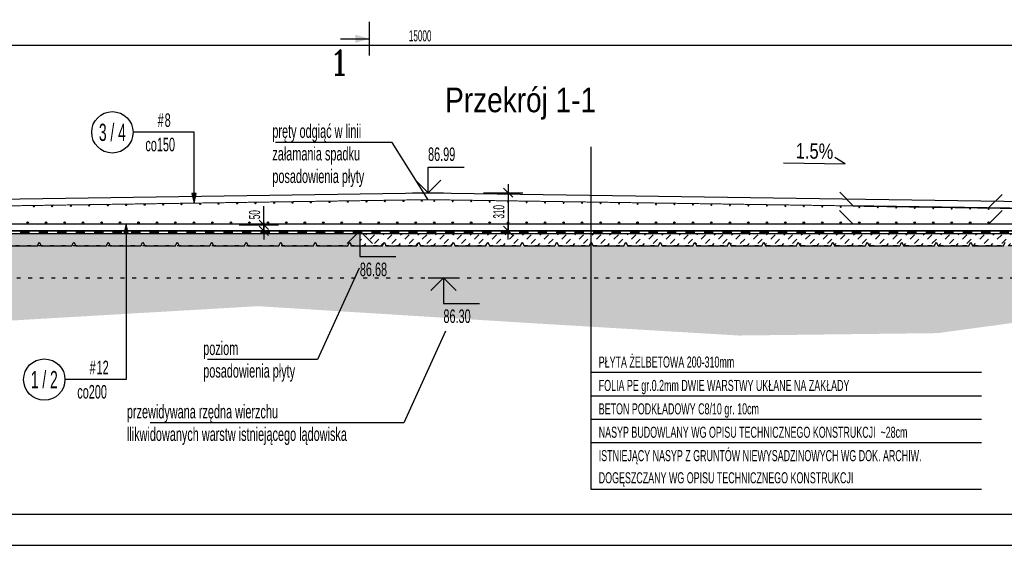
# Model space of a CAD drawing. Header units: millimetres. Extents: x 111214 to 141862, y 72904 to 96791.
# Tile 3 of 11: x 118849 to 126841, y 75686 to 80060. Entities that reach past the tile are written whole.
import ezdxf
from ezdxf import colors
from ezdxf.entities.mleader import LeaderData, LeaderLine
from ezdxf.enums import TextEntityAlignment as Align
from ezdxf.math import Vec2, Vec3

# ---------------------------------------------------------------- set-up
doc = ezdxf.new("R2010")
doc.units = ezdxf.units.MM
doc.header["$LTSCALE"] = 500
doc.header["$MEASUREMENT"] = 0
doc.linetypes.add('DEMO2', pattern=[0.1875, 0.0625, -0.125])
doc.linetypes.add('IZD', pattern=[0.3, 0.15, -0.15])
for name, color, linetype in [('BA_iwc', 1, 'Continuous'), ('BA_iwp', 3, 'IZD'), ('BA_kot', 7, 'Continuous'), ('BA_odn', 1, 'Continuous'), ('BA_prs', 2, 'Continuous'), ('BA_ram', 2, 'Continuous'), ('BA_szr', 1, 'Continuous'), ('BA_txc', 1, 'Continuous'), ('BA_txg', 3, 'Continuous'), ('BA_txs', 2, 'Continuous'), ('BA_wym', 1, 'Continuous'), ('BZ_odn', 1, 'Continuous'), ('BZ_opi2', 4, 'Continuous'), ('BZ_opi4', 53, 'Continuous'), ('BZ_P_prz', 4, 'Continuous'), ('BZ_P_wid', 3, 'Continuous'), ('BZ_sym', 7, 'Continuous'), ('K_obrys stropu', 152, 'Continuous')]:
    doc.layers.add(name, color=color, linetype=linetype)
doc.styles.add('BIKTBG', font='txt', dxfattribs={"width": 0.85})
doc.styles.add('BIKTC', font='bikromsw.shx', dxfattribs={"width": 0.6})
doc.styles.add('BIKTG', font='bikromsw.shx', dxfattribs={"width": 0.6})
doc.styles.add('BIKTS', font='bikromsw.shx', dxfattribs={"width": 0.6})
doc.styles.add('BIKWYM', font='bikromsw.shx', dxfattribs={"width": 0.55})
doc.styles.add('ROMANC', font='ROMANC.SHX')
doc.dimstyles.new('BA_KR_50_mm', dxfattribs={"dimscale": 5, "dimtxt": 18, "dimasz": 1.2, "dimexe": 24, "dimexo": 0, "dimgap": 6, "dimtad": 1, "dimdec": 1, "dimrnd": 0.5, "dimzin": 9, "dimdsep": 46, "dimtxsty": 'BIKWYM', "dimblk": 'WYM-KR', "dimcen": 0, "dimdle": 20, "dimclrd": 256, "dimclre": 256, "dimclrt": 7, "dimadec": 0, "dimazin": 0, "dimtfac": 0.033333, "dimtdec": 1, "dimtmove": 0, "dimatfit": 3, "dimldrblk": 'WYM-KR', "dimfxl": 1, "dimtvp": 0.8, "dimtolj": 1, "dimarcsym": 0})
doc.dimstyles.new('BA_ST_50_mm', dxfattribs={"dimscale": 5, "dimtxt": 18, "dimasz": 1.2, "dimexe": 24, "dimexo": 0, "dimgap": 0, "dimtad": 0, "dimdec": 1, "dimrnd": 0.5, "dimdsep": 46, "dimtxsty": 'BIKWYM', "dimblk": 'WYM-ST', "dimcen": 0, "dimdle": 20, "dimclrd": 256, "dimclre": 256, "dimclrt": 7, "dimadec": 0, "dimazin": 0, "dimtfac": 0.033333, "dimtdec": 1, "dimtix": 1, "dimtmove": 2, "dimatfit": 3, "dimldrblk": 'WYM-ST', "dimfxl": 1, "dimtvp": 0.8, "dimtolj": 1, "dimtzin": 0, "dimarcsym": 0})
pattern_1 = [(45, (0, 0), (-35.355339, 35.355339), [50, -50])]

# ---------------------------------------------------------------- blocks, each defined once
blk = doc.blocks.new('*U6609')
at = {"layer": 'BA_ram', "color": 1}
blk.add_lwpolyline([(0, 0), (0, 420), (594, 420), (594, 0)], close=True, dxfattribs=at)
at = {"layer": 'BA_ram'}
blk.add_lwpolyline([(20, 5), (20, 415), (589, 415), (589, 5)], close=True, dxfattribs=at)
for tag, height, p in [('TYTUL', 10, (21.33, -10.84)), ('SKALA', 5, (47.88, -22.75)), ('JEDNOSTKA', 5, (56.5, -30.22))]:
    blk.add_attdef(tag, text='', height=height).set_placement(p, align=Align.MIDDLE_LEFT)
blk = doc.blocks.new('WYM-KR')
at = {"linetype": 'ByBlock'}
blk.add_line((11.52, 0), (-11.52, 0), dxfattribs=at)
at = {"color": 7, "linetype": 'ByBlock'}
blk.add_line((6.24, 6.24), (-6.24, -6.24), dxfattribs=at)
blk = doc.blocks.new('*D6631')
at = {"layer": 'BA_wym', "lineweight": -2}
for p, q in [((122613.2, 78655.1), (122933.2, 78655.1)), ((122813.2, 78649.1), (122813.2, 78350.7)), ((122613.2, 78344.7), (122933.2, 78344.7))]:
    blk.add_line(p, q, dxfattribs=at)
at = {"layer": 'Defpoints', "color": 0}
for p in [(122613.2, 78655.1), (122613.2, 78344.7), (122813.2, 78344.7)]:
    blk.add_point(p, dxfattribs=at)
at = {"layer": 'BA_wym', "linetype": 'ByBlock', "lineweight": -2, "xscale": 6, "yscale": 6, "zscale": 6}
for p, rotation in [((122813.2, 78655.1), 90), ((122813.2, 78344.7), 270)]:
    blk.add_blockref('WYM-KR', p, dxfattribs=dict(at, rotation=rotation))
at = {"layer": 'BA_wym', "color": 7, "insert": (122738.2, 78499.9), "char_height": 90, "attachment_point": 5, "rotation": 90, "style": 'BIKWYM'}
blk.add_mtext('\\A1;310', dxfattribs=at)
blk = doc.blocks.new('*U6637')
for p, q in [((0, 4.17), (5.85, 4.17)), ((0, 0), (0, 4.17))]:
    blk.add_line(p, q)
at = {"color": 1}
blk.add_line((-2.5, 0), (2.5, 0), dxfattribs=at)
blk.add_lwpolyline([(-2.06, 2.06), (0, 0), (2.06, 2.06)])
at = {"style": 'BIKTS', "width": 0.8}
blk.add_attdef('POZIOM', text='', height=2.5, dxfattribs=at).set_placement((0, 6.25), align=Align.MIDDLE_LEFT)
blk = doc.blocks.new('*U6673')
at = {"color": 1}
blk.add_line((-2.5, 0), (2.5, 0), dxfattribs=at)
for p, q in [((0, 0), (0, -4.17)), ((0, -4.17), (5.85, -4.17))]:
    blk.add_line(p, q)
blk.add_lwpolyline([(-2.06, -2.06), (0, 0), (2.06, -2.06)])
at = {"style": 'BIKTS', "width": 0.8}
blk.add_attdef('POZIOM', text='', height=2.5, dxfattribs=at).set_placement((0, -6.25), align=Align.MIDDLE_LEFT)
blk = doc.blocks.new('_None')
blk = doc.blocks.new('BIK_ZB_1kpr_L')
blk.add_line((0, 0), (-1, 1))
blk = doc.blocks.new('BIK_ZB_1kpr_R')
blk.add_line((0, 0), (1, 1))
blk = doc.blocks.new('PRET3')
blk.add_hatch(color=0).paths.add_polyline_path([(0.5, 0, 1), (-0.5, 0, 1)])
at = {"color": 0}
blk.add_circle((0, 0), 0.5, dxfattribs=at)
blk = doc.blocks.new('WYM-ST')
blk.add_hatch(color=256).paths.add_polyline_path([(-13, 2.9), (0, 0), (-13, -2.9)])
blk.add_lwpolyline([(0, 0), (-13, 2.9), (-13, -2.9), (0, 0)])
blk = doc.blocks.new('bik_BlkOpPretU', base_point=(130337.5, 78103.8))
blk = doc.blocks.new('ST2')
blk.add_line((13.77, 0), (0, 0))
blk.add_solid([(6.84, -1.95), (6.84, 1.95), (0, 0)])
blk = doc.blocks.new('eprzv')
blk.add_line((47.9, 0), (-47.9, 0))
at = {"xscale": 6, "yscale": 6, "zscale": 6, "rotation": 270}
blk.add_blockref('ST2', (0, 0), dxfattribs=at)
at = {"style": 'ROMANC'}
blk.add_attdef('PRZ', text='', height=70, rotation=270, dxfattribs=at).set_placement((32.1, -86), align=Align.CENTER)
blk = doc.blocks.new('*D6722')
at = {"layer": 'BA_wym', "lineweight": -2}
for p, q in [((114599.6, 80053.3), (114599.6, 79733.3)), ((129599.6, 80053.3), (129599.6, 79733.3)), ((114605.6, 79853.3), (129593.6, 79853.3))]:
    blk.add_line(p, q, dxfattribs=at)
at = {"layer": 'Defpoints', "color": 0}
for p in [(114599.6, 80053.3), (129599.6, 80053.3), (129599.6, 79853.3)]:
    blk.add_point(p, dxfattribs=at)
at = {"layer": 'BA_wym', "linetype": 'ByBlock', "lineweight": -2, "xscale": 6, "yscale": 6, "zscale": 6, "rotation": 180}
blk.add_blockref('WYM-KR', (114599.6, 79853.3), dxfattribs=at)
at = {"layer": 'BA_wym', "linetype": 'ByBlock', "lineweight": -2, "xscale": 6, "yscale": 6, "zscale": 6}
blk.add_blockref('WYM-KR', (129599.6, 79853.3), dxfattribs=at)
at = {"layer": 'BA_wym', "color": 7, "insert": (122099.6, 79928.3), "char_height": 90, "attachment_point": 5, "style": 'BIKWYM'}
blk.add_mtext('\\A1;15000', dxfattribs=at)
blk = doc.blocks.new('*D6731')
at = {"layer": 'BA_wym', "lineweight": -2}
for p, q in [((120831.2, 78400.6), (120831.2, 78546.7)), ((120631.2, 78394.6), (120951.2, 78394.6)), ((120631.2, 78344.6), (120951.2, 78344.6)), ((120831.2, 78344.6), (120831.2, 78394.6)), ((120831.2, 78338.6), (120831.2, 78332.6))]:
    blk.add_line(p, q, dxfattribs=at)
at = {"layer": 'Defpoints', "color": 0}
for p in [(120631.2, 78394.6), (120631.2, 78344.6), (120831.2, 78394.6)]:
    blk.add_point(p, dxfattribs=at)
at = {"layer": 'BA_wym', "linetype": 'ByBlock', "lineweight": -2, "xscale": 6, "yscale": 6, "zscale": 6}
for p, rotation in [((120831.2, 78394.6), 270), ((120831.2, 78344.6), 90)]:
    blk.add_blockref('WYM-KR', p, dxfattribs=dict(at, rotation=rotation))
at = {"layer": 'BA_wym', "color": 7, "insert": (120756.2, 78476.7), "char_height": 90, "attachment_point": 5, "rotation": 90, "style": 'BIKWYM'}
blk.add_mtext('\\A1;50', dxfattribs=at)

msp = doc.modelspace()

# ---------------------------------------------------------------- hatches: boundary and pattern name
at = {"layer": 'BA_szr', "transparency": 33554687}
h = msp.add_hatch(dxfattribs=at)
h.set_pattern_fill('bik_beton', color=256, scale=500, angle=45, pattern_type=2)
h.set_pattern_definition([(45, (0, 0), (-35.355339, 35.355339), [50, -50])])
h.paths.add_polyline_path([(114643.82, 78324.58), (114543.82, 78324.58), (114543.82, 78224.58), (114793.82, 78224.58), (114808.82, 78254.58), (114823.82, 78224.58), (115073.82, 78224.58), (115088.82, 78254.58), (115103.82, 78224.58), (115353.82, 78224.58), (115368.82, 78254.58), (115383.82, 78224.58), (115633.82, 78224.58), (115648.82, 78254.58), (115663.82, 78224.58), (115913.82, 78224.58), (115928.82, 78254.58), (115943.82, 78224.58), (116193.82, 78224.58), (116208.82, 78254.58), (116223.82, 78224.58), (116473.82, 78224.58), (116488.82, 78254.58), (116503.82, 78224.58), (116753.82, 78224.58), (116768.82, 78254.58), (116783.82, 78224.58), (117033.82, 78224.58), (117048.82, 78254.58), (117063.82, 78224.58), (117313.82, 78224.58), (117328.82, 78254.58), (117343.82, 78224.58), (117593.82, 78224.58), (117608.82, 78254.58), (117623.82, 78224.58), (117873.82, 78224.58), (117888.82, 78254.58), (117903.82, 78224.58), (118153.82, 78224.58), (118168.82, 78254.58), (118183.82, 78224.58), (118433.82, 78224.58), (118448.82, 78254.58), (118463.82, 78224.58), (118713.82, 78224.58), (118728.82, 78254.58), (118743.82, 78224.58), (118993.82, 78224.58), (119008.82, 78254.58), (119023.82, 78224.58), (119273.82, 78224.58), (119288.82, 78254.58), (119303.82, 78224.58), (119553.82, 78224.58), (119568.82, 78254.58), (119583.82, 78224.58), (119833.82, 78224.58), (119848.82, 78254.58), (119863.82, 78224.58), (120113.82, 78224.58), (120128.82, 78254.58), (120143.82, 78224.58), (120393.82, 78224.58), (120408.82, 78254.58), (120423.82, 78224.58), (120673.82, 78224.58), (120688.82, 78254.58), (120703.82, 78224.58), (120953.82, 78224.58), (120968.82, 78254.58), (120983.82, 78224.58), (121233.82, 78224.58), (121248.82, 78254.58), (121263.82, 78224.58), (121513.82, 78224.58), (121528.82, 78254.58), (121543.82, 78224.58), (121793.82, 78224.58), (121808.82, 78254.58), (121823.82, 78224.58), (122073.82, 78224.58), (122088.82, 78254.58), (122103.82, 78224.58), (122353.82, 78224.58), (122368.82, 78254.58), (122383.82, 78224.58), (122633.82, 78224.58), (122648.82, 78254.58), (122663.82, 78224.58), (122913.82, 78224.58), (122928.82, 78254.58), (122943.82, 78224.58), (123193.82, 78224.58), (123208.82, 78254.58), (123223.82, 78224.58), (123473.82, 78224.58), (123488.82, 78254.58), (123503.82, 78224.58), (123753.82, 78224.58), (123768.82, 78254.58), (123783.82, 78224.58), (124033.82, 78224.58), (124048.82, 78254.58), (124063.82, 78224.58), (124313.82, 78224.58), (124328.82, 78254.58), (124343.82, 78224.58), (124593.82, 78224.58), (124608.82, 78254.58), (124623.82, 78224.58), (124873.82, 78224.58), (124888.82, 78254.58), (124903.82, 78224.58), (125153.82, 78224.58), (125168.82, 78254.58), (125183.82, 78224.58), (125433.82, 78224.58), (125448.82, 78254.58), (125463.82, 78224.58), (125713.82, 78224.58), (125728.82, 78254.58), (125743.82, 78224.58), (125993.82, 78224.58), (126008.82, 78254.58), (126023.82, 78224.58), (126273.82, 78224.58), (126288.82, 78254.58), (126303.82, 78224.58), (126553.82, 78224.58), (126568.82, 78254.58), (126583.82, 78224.58), (126833.82, 78224.58), (126848.82, 78254.58), (126863.82, 78224.58), (127113.82, 78224.58), (127128.82, 78254.58), (127143.82, 78224.58), (127393.82, 78224.58), (127408.82, 78254.58), (127423.82, 78224.58), (127673.82, 78224.58), (127688.82, 78254.58), (127703.82, 78224.58), (127953.82, 78224.58), (127968.82, 78254.58), (127983.82, 78224.58), (128233.82, 78224.58), (128248.82, 78254.58), (128263.82, 78224.58), (128513.82, 78224.58), (128528.82, 78254.58), (128543.82, 78224.58), (128793.82, 78224.58), (128808.82, 78254.58), (128823.82, 78224.58), (129073.82, 78224.58), (129088.82, 78254.58), (129103.82, 78224.58), (129353.82, 78224.58), (129368.82, 78254.58), (129383.82, 78224.58), (129633.82, 78224.58), (129648.82, 78254.58), (129663.82, 78224.58), (129783.82, 78224.58), (129783.82, 78324.58), (129683.82, 78324.63)])
h.paths.add_polyline_path([(129683.82, 78324.63), (123485.87, 78324.61), (123485.87, 78248.68), (123488.82, 78254.58), (123503.82, 78224.58), (123753.82, 78224.58), (123768.82, 78254.58), (123783.82, 78224.58), (124033.82, 78224.58), (124048.82, 78254.58), (124063.82, 78224.58), (124313.82, 78224.58), (124328.82, 78254.58), (124343.82, 78224.58), (124593.82, 78224.58), (124608.82, 78254.58), (124623.82, 78224.58), (124873.82, 78224.58), (124888.82, 78254.58), (124903.82, 78224.58), (125153.82, 78224.58), (125168.82, 78254.58), (125183.82, 78224.58), (125433.82, 78224.58), (125448.82, 78254.58), (125463.82, 78224.58), (125713.82, 78224.58), (125728.82, 78254.58), (125743.82, 78224.58), (125993.82, 78224.58), (126008.82, 78254.58), (126023.82, 78224.58), (126273.82, 78224.58), (126288.82, 78254.58), (126303.82, 78224.58), (126553.82, 78224.58), (126568.82, 78254.58), (126583.82, 78224.58), (126833.82, 78224.58), (126848.82, 78254.58), (126863.82, 78224.58), (127113.82, 78224.58), (127128.82, 78254.58), (127143.82, 78224.58), (127393.82, 78224.58), (127408.82, 78254.58), (127423.82, 78224.58), (127673.82, 78224.58), (127688.82, 78254.58), (127703.82, 78224.58), (127953.82, 78224.58), (127968.82, 78254.58), (127983.82, 78224.58), (128233.82, 78224.58), (128248.82, 78254.58), (128263.82, 78224.58), (128513.82, 78224.58), (128528.82, 78254.58), (128543.82, 78224.58), (128793.82, 78224.58), (128808.82, 78254.58), (128823.82, 78224.58), (129073.82, 78224.58), (129088.82, 78254.58), (129103.82, 78224.58), (129353.82, 78224.58), (129368.82, 78254.58), (129383.82, 78224.58), (129633.82, 78224.58), (129648.82, 78254.58), (129663.82, 78224.58), (129783.82, 78224.58), (129783.82, 78324.58), (129683.82, 78324.58)], is_closed=False)
h.paths.add_polyline_path([(123485.87, 78248.68), (123485.87, 78324.61), (121630.39, 78324.61), (121610.33, 78324.61), (121610.33, 78224.58), (121793.82, 78224.58), (121808.82, 78254.58), (121823.82, 78224.58), (122073.82, 78224.58), (122088.82, 78254.58), (122103.82, 78224.58), (122353.82, 78224.58), (122368.82, 78254.58), (122383.82, 78224.58), (122633.82, 78224.58), (122648.82, 78254.58), (122663.82, 78224.58), (122913.82, 78224.58), (122928.82, 78254.58), (122943.82, 78224.58), (123193.82, 78224.58), (123208.82, 78254.58), (123223.82, 78224.58), (123473.82, 78224.58)], flags=16)
h = msp.add_hatch(dxfattribs=at)
h.set_pattern_fill('bik_beton', color=256, scale=500, angle=45, pattern_type=2)
h.set_pattern_definition(pattern_1)
h.paths.add_polyline_path([(121610.33, 78224.58), (121793.82, 78224.58), (121808.82, 78254.58), (121823.82, 78224.58), (122073.82, 78224.58), (122088.82, 78254.58), (122103.82, 78224.58), (122353.82, 78224.58), (122368.82, 78254.58), (122383.82, 78224.58), (122633.82, 78224.58), (122648.82, 78254.58), (122663.82, 78224.58), (122913.82, 78224.58), (122928.82, 78254.58), (122943.82, 78224.58), (123193.82, 78224.58), (123208.82, 78254.58), (123223.82, 78224.58), (123473.82, 78224.58), (123485.87, 78248.68), (123485.87, 78324.61), (121630.39, 78324.61), (121610.33, 78324.61)])
h = msp.add_hatch(dxfattribs=at)
h.set_pattern_fill('bik_beton', color=256, scale=500, angle=45, pattern_type=2)
h.set_pattern_definition(pattern_1)
h.paths.add_polyline_path([(123753.82, 78224.58), (123768.82, 78254.58), (123783.82, 78224.58), (124033.82, 78224.58), (124048.82, 78254.58), (124063.82, 78224.58), (124313.82, 78224.58), (124328.82, 78254.58), (124343.82, 78224.58), (124593.82, 78224.58), (124608.82, 78254.58), (124623.82, 78224.58), (124873.82, 78224.58), (124888.82, 78254.58), (124903.82, 78224.58), (125153.82, 78224.58), (125168.82, 78254.58), (125183.82, 78224.58), (125433.82, 78224.58), (125448.82, 78254.58), (125463.82, 78224.58), (125713.82, 78224.58), (125728.82, 78254.58), (125743.82, 78224.58), (125993.82, 78224.58), (126008.82, 78254.58), (126023.82, 78224.58), (126273.82, 78224.58), (126288.82, 78254.58), (126303.82, 78224.58), (126553.82, 78224.58), (126568.82, 78254.58), (126583.82, 78224.58), (126833.82, 78224.58), (126848.82, 78254.58), (126863.82, 78224.58), (127113.82, 78224.58), (127128.82, 78254.58), (127143.82, 78224.58), (127393.82, 78224.58), (127408.82, 78254.58), (127423.82, 78224.58), (127673.82, 78224.58), (127688.82, 78254.58), (127703.82, 78224.58), (127953.82, 78224.58), (127968.82, 78254.58), (127983.82, 78224.58), (128233.82, 78224.58), (128248.82, 78254.58), (128263.82, 78224.58), (128513.82, 78224.58), (128528.82, 78254.58), (128543.82, 78224.58), (128793.82, 78224.58), (128808.82, 78254.58), (128823.82, 78224.58), (129073.82, 78224.58), (129088.82, 78254.58), (129103.82, 78224.58), (129353.82, 78224.58), (129368.82, 78254.58), (129383.82, 78224.58), (129633.82, 78224.58), (129648.82, 78254.58), (129663.82, 78224.58), (129783.82, 78224.58), (129783.82, 78324.58), (129683.82, 78324.63), (123485.87, 78324.61), (123485.87, 78248.68), (123488.82, 78254.58), (123503.82, 78224.58), (123753.82, 78224.58)], is_closed=False)
h = msp.add_hatch(dxfattribs=at)
h.set_pattern_fill('bik_grunt_pospolka', color=256, scale=10, pattern_type=2)
h.set_pattern_definition([(50, (0, 0), (215.1785, -18.82537), [22.5, -247.5]), (355, (0, 0), (-41.62544, 225.6576), [18, -198]), (100.451, (17.93, -1.57), (173.55417, 206.83103), [19.1221, -210.343]), (46.1842, (0, 60), (320.1723, -49.65535), [33.75, -371.25]), (96.6356, (26.68, 55.86), (280.3993, 292.235), [28.6831, -315.514]), (351.184, (0, 60), (280.3992, 292.2351), [27, -297]), (21, (30, 45), (179.07263, -120.78564), [22.5, -247.5]), (326, (30, 45), (72.99454, 217.545), [18, -198]), (71.4514, (44.92, 34.93), (252.0669, 96.75952), [19.1221, -210.343]), (37.5, (0, 0), (3.647957, 99.868156), [0, -195.6, 0, -201, 0, -198.75]), (7.5, (0, 0), (78.92086, 118.32351), [0, -114.6, 0, -191.1, 0, -75.75]), (-32.5, (-66.9, 0), (160.14673, -6.76646), [0, -75, 0, -234, 0, -310.5]), (-42.5, (-96.9, 0), (174.95585, 30.0315), [0, -97.5, 0, -155.4, 0, -220.5])])
h.paths.add_polyline_path([(114043.82, 77964.66), (130283.82, 77964.66), (130283.82, 78224.58), (114043.82, 78224.58)])
h = msp.add_hatch(dxfattribs=at)
h.set_pattern_fill('bik_grunt_piasek', color=256, scale=10, pattern_type=2)
h.set_pattern_definition([(37.5, (0, -259.92), (-1.87578, 57.802867), [0, -45.6, 0, -51, 0, -48.8]), (7.5, (0, -259.92), (53.10452, 84.655773), [0, -24.6, 0, -41.1, 0, -15.8]), (327.5, (-37, -259.92), (93.422569, 0.170846), [0, -15, 0, -54, 0, -70.5]), (317.5, (-37, -259.92), (90.182324, 26.33162), [0, -7.5, 0, -35.4, 0, -40.5])])
h.paths.add_polyline_path([(129783.82, 77964.66), (129663.82, 77964.66), (129648.82, 77994.66), (129633.82, 77964.66), (129383.82, 77964.66), (129368.82, 77994.66), (129353.82, 77964.66), (129103.82, 77964.66), (129088.82, 77994.66), (129073.82, 77964.66), (128823.82, 77964.66), (128808.82, 77994.66), (128793.82, 77964.66), (128543.82, 77964.66), (128528.82, 77994.66), (128513.82, 77964.66), (128263.82, 77964.66), (128248.82, 77994.66), (128233.82, 77964.66), (127983.82, 77964.66), (127968.82, 77994.66), (127953.82, 77964.66), (127703.82, 77964.66), (127688.82, 77994.66), (127673.82, 77964.66), (127423.82, 77964.66), (127408.82, 77994.66), (127393.82, 77964.66), (127143.82, 77964.66), (127128.82, 77994.66), (127113.82, 77964.66), (126863.82, 77964.66), (126848.82, 77994.66), (126833.82, 77964.66), (126583.82, 77964.66), (126568.82, 77994.66), (126553.82, 77964.66), (126303.82, 77964.66), (126288.82, 77994.66), (126273.82, 77964.66), (126023.82, 77964.66), (126008.82, 77994.66), (125993.82, 77964.66), (125743.82, 77964.66), (125728.82, 77994.66), (125713.82, 77964.66), (125463.82, 77964.66), (125448.82, 77994.66), (125433.82, 77964.66), (125183.82, 77964.66), (125168.82, 77994.66), (125153.82, 77964.66), (124903.82, 77964.66), (124888.82, 77994.66), (124873.82, 77964.66), (124623.82, 77964.66), (124608.82, 77994.66), (124593.82, 77964.66), (124343.82, 77964.66), (124328.82, 77994.66), (124313.82, 77964.66), (124063.82, 77964.66), (124048.82, 77994.66), (124033.82, 77964.66), (123783.82, 77964.66), (123768.82, 77994.66), (123753.82, 77964.66), (123503.82, 77964.66), (123488.82, 77994.66), (123485.87, 77988.76), (123485.87, 77566.78), (124688.38, 77495.08), (126298.49, 77514.68), (126902.28, 77596.36), (128812.83, 77529.27), (129466.21, 77528.83), (130117.55, 77464.66), (130283.82, 77964.66)])
h.paths.add_polyline_path([(123485.87, 77566.78), (123485.87, 77988.76), (123473.82, 77964.66), (123223.82, 77964.66), (123208.82, 77994.66), (123193.82, 77964.66), (122943.82, 77964.66), (122928.82, 77994.66), (122913.82, 77964.66), (122663.82, 77964.66), (122648.82, 77994.66), (122633.82, 77964.66), (122383.82, 77964.66), (122368.82, 77994.66), (122353.82, 77964.66), (122103.82, 77964.66), (122088.82, 77994.66), (122073.82, 77964.66), (121823.82, 77964.66), (121808.82, 77994.66), (121793.82, 77964.66), (121610.33, 77964.66), (121543.82, 77964.66), (121528.82, 77994.66), (121513.82, 77964.66), (121263.82, 77964.66), (121248.82, 77994.66), (121233.82, 77964.66), (120983.82, 77964.66), (120968.82, 77994.66), (120953.82, 77964.66), (120703.82, 77964.66), (120688.82, 77994.66), (120673.82, 77964.66), (120423.82, 77964.66), (120408.82, 77994.66), (120393.82, 77964.66), (120143.82, 77964.66), (120128.82, 77994.66), (120113.82, 77964.66), (119863.82, 77964.66), (119848.82, 77994.66), (119833.82, 77964.66), (119583.82, 77964.66), (119568.82, 77994.66), (119553.82, 77964.66), (119303.82, 77964.66), (119288.82, 77994.66), (119273.82, 77964.66), (119023.82, 77964.66), (119008.82, 77994.66), (118993.82, 77964.66), (118743.82, 77964.66), (118728.82, 77994.66), (118713.82, 77964.66), (118463.82, 77964.66), (118448.82, 77994.66), (118433.82, 77964.66), (118183.82, 77964.66), (118168.82, 77994.66), (118153.82, 77964.66), (117903.82, 77964.66), (117888.82, 77994.66), (117873.82, 77964.66), (117623.82, 77964.66), (117608.82, 77994.66), (117593.82, 77964.66), (117343.82, 77964.66), (117328.82, 77994.66), (117313.82, 77964.66), (117063.82, 77964.66), (117048.82, 77994.66), (117033.82, 77964.66), (116783.82, 77964.66), (116768.82, 77994.66), (116753.82, 77964.66), (116503.82, 77964.66), (116488.82, 77994.66), (116473.82, 77964.66), (116223.82, 77964.66), (116208.82, 77994.66), (116193.82, 77964.66), (115943.82, 77964.66), (115928.82, 77994.66), (115913.82, 77964.66), (115663.82, 77964.66), (115648.82, 77994.66), (115633.82, 77964.66), (115383.82, 77964.66), (115368.82, 77994.66), (115353.82, 77964.66), (115103.82, 77964.66), (115088.82, 77994.66), (115073.82, 77964.66), (114823.82, 77964.66), (114808.82, 77994.66), (114793.82, 77964.66), (114543.82, 77964.66), (114043.82, 77964.66), (114154.66, 77664.66), (115269.83, 77680.95), (116722.42, 77628.44), (118529.67, 77602.09), (120782.7, 77733.45), (121560.36, 77685.15), (122999.52, 77595.77)])

# ---------------------------------------------------------------- linework, layer by layer
at = {"layer": 'BA_iwc'}
for p, q in [((114643.82, 78324.58), (129683.82, 78324.63)), ((114663.82, 78344.58), (129663.82, 78344.63))]:
    msp.add_line(p, q, dxfattribs=at)
at = {"layer": 'BA_iwp'}
msp.add_line((114653.82, 78334.58), (129673.82, 78334.63), dxfattribs=at)
at = {"layer": 'BA_odn'}
for points in [[(123485.87, 79027.89), (123485.87, 77196.41), (126656.92, 77196.41)], [(125050, 78897.19), (125549.94, 78889.7), (125464.1, 78940.99)], [(123485.87, 77196.41), (123485.87, 77006.41), (126656.92, 77006.41)], [(123485.87, 77006.41), (123485.87, 76816.41), (126656.92, 76816.41)], [(123485.87, 76816.41), (123485.87, 76626.41), (126656.92, 76626.41)], [(123485.87, 76626.41), (123485.87, 76246.41), (126656.92, 76246.41)]]:
    msp.add_lwpolyline(points, dxfattribs=at)
at = {"layer": 'BA_prs'}
msp.add_lwpolyline([(118743.82, 78224.58), (118993.82, 78224.58), (119008.82, 78254.58), (119023.82, 78224.58), (119273.82, 78224.58), (119288.82, 78254.58), (119303.82, 78224.58), (119553.82, 78224.58), (119568.82, 78254.58), (119583.82, 78224.58), (119833.82, 78224.58), (119848.82, 78254.58), (119863.82, 78224.58), (120113.82, 78224.58), (120128.82, 78254.58), (120143.82, 78224.58), (120393.82, 78224.58), (120408.82, 78254.58), (120423.82, 78224.58), (120673.82, 78224.58), (120688.82, 78254.58), (120703.82, 78224.58), (120953.82, 78224.58), (120968.82, 78254.58), (120983.82, 78224.58), (121233.82, 78224.58), (121248.82, 78254.58), (121263.82, 78224.58), (121513.82, 78224.58), (121528.82, 78254.58), (121543.82, 78224.58), (121793.82, 78224.58), (121808.82, 78254.58), (121823.82, 78224.58), (122073.82, 78224.58), (122088.82, 78254.58), (122103.82, 78224.58), (122353.82, 78224.58), (122368.82, 78254.58), (122383.82, 78224.58), (122633.82, 78224.58), (122648.82, 78254.58), (122663.82, 78224.58), (122913.82, 78224.58), (122928.82, 78254.58), (122943.82, 78224.58), (123193.82, 78224.58), (123208.82, 78254.58), (123223.82, 78224.58), (123473.82, 78224.58), (123488.82, 78254.58), (123503.82, 78224.58), (123753.82, 78224.58), (123768.82, 78254.58), (123783.82, 78224.58), (124033.82, 78224.58), (124048.82, 78254.58), (124063.82, 78224.58), (124313.82, 78224.58), (124328.82, 78254.58), (124343.82, 78224.58), (124593.82, 78224.58), (124608.82, 78254.58), (124623.82, 78224.58), (124873.82, 78224.58), (124888.82, 78254.58), (124903.82, 78224.58), (125153.82, 78224.58), (125168.82, 78254.58), (125183.82, 78224.58), (125433.82, 78224.58), (125448.82, 78254.58), (125463.82, 78224.58), (125713.82, 78224.58), (125728.82, 78254.58), (125743.82, 78224.58), (125993.82, 78224.58), (126008.82, 78254.58), (126023.82, 78224.58), (126273.82, 78224.58), (126288.82, 78254.58), (126303.82, 78224.58), (126553.82, 78224.58), (126568.82, 78254.58), (126583.82, 78224.58), (126833.82, 78224.58), (126848.82, 78254.58)], dxfattribs=at)
at = {"layer": 'BA_szr', "linetype": 'DEMO2'}
msp.add_lwpolyline([(114043.82, 77964.66), (130283.82, 77964.66), (130283.82, 78224.58), (114043.82, 78224.58)], close=True, dxfattribs=at)
at = {"layer": 'BZ_odn', "color": 252}
for centre in [(119601.65, 79145.3), (119049, 77137.23)]:
    msp.add_circle(centre, 168, dxfattribs=at)
at = {"layer": 'BZ_P_wid'}
for points, const_width in [([(114713.82, 78488.58), (122163.82, 78598.4)], 8), ([(122163.82, 78598.4), (126712.51, 78531.38)], 8), ([(125614.25, 78547.54), (129613.82, 78488.69)], 12), ([(114713.82, 78400.58), (126713.82, 78400.58)], 12), ([(125613.82, 78400.58), (129613.82, 78400.58)], 12)]:
    msp.add_lwpolyline(points, dxfattribs=dict(at, const_width=const_width))
at = {"layer": 'K_obrys stropu'}
for p, q in [((114663.82, 78544.58), (122163.82, 78655.13)), ((122163.82, 78655.13), (129663.81, 78544.63)), ((129663.82, 78344.63), (114663.82, 78344.58))]:
    msp.add_line(p, q, dxfattribs=at)

# ---------------------------------------------------------------- block references
ref = msp.add_blockref('bik_BlkOpPretU', (120265.08, 79145.3))
ref.add_attrib('NUMER', '3 / 4', dxfattribs={"layer": 'BZ_opi2', "height": 140, "style": 'BIKTBG', "width": 0.6}).set_placement((119601.65, 79145.3), align=Align.MIDDLE_CENTER)
ref.add_attrib('PRZEKROJ', '8', (120026.22, 79189.3), dxfattribs={"layer": 'BZ_opi4', "height": 110, "style": 'BIKTS', "width": 0.6})
ref.add_attrib('UWAGA', 'co150', (119869.65, 78991.3), dxfattribs={"layer": 'BZ_opi4', "height": 110, "style": 'BIKTS', "width": 0.6})
ref.add_attrib('PRZEDR_FI', '#', (119969.65, 79189.3), dxfattribs={"layer": 'BZ_opi4', "height": 110, "style": 'BIKTS', "width": 0.6})
ref = msp.add_blockref('bik_BlkOpPretU', (119712.43, 77137.23))
ref.add_attrib('NUMER', '1 / 2', dxfattribs={"layer": 'BZ_opi2', "height": 140, "style": 'BIKTBG', "width": 0.6}).set_placement((119049, 77137.23), align=Align.MIDDLE_CENTER)
ref.add_attrib('PRZEKROJ', '12', (119473.58, 77181.23), dxfattribs={"layer": 'BZ_opi4', "height": 110, "style": 'BIKTS', "width": 0.6})
ref.add_attrib('UWAGA', 'co200', (119317, 76983.23), dxfattribs={"layer": 'BZ_opi4', "height": 110, "style": 'BIKTS', "width": 0.6})
ref.add_attrib('PRZEDR_FI', '#', (119417, 77181.23), dxfattribs={"layer": 'BZ_opi4', "height": 110, "style": 'BIKTS', "width": 0.6})
at = {"layer": 'BA_kot'}
ref = msp.add_blockref('*U6637', (122163.82, 78655.13), dxfattribs=dict(at, xscale=50, yscale=50, zscale=50))
ref.add_attrib('POZIOM', '86.99', dxfattribs={"layer": '0', "height": 110, "style": 'BIKTS', "width": 0.6}).set_placement((122163.82, 78967.63), align=Align.MIDDLE_LEFT)
ref = msp.add_blockref('*U6673', (121610.33, 78344.66), dxfattribs=dict(at, xscale=50, yscale=50, zscale=50))
ref.add_attrib('POZIOM', '86.68', dxfattribs={"layer": '0', "height": 110, "style": 'BIKTS', "width": 0.6}).set_placement((121610.33, 78032.16), align=Align.MIDDLE_LEFT)
ref = msp.add_blockref('*U6673', (122288.82, 77964.66), dxfattribs=dict(at, xscale=50, yscale=50, zscale=50))
ref.add_attrib('POZIOM', '86.30', dxfattribs={"layer": '0', "height": 110, "style": 'BIKTS', "width": 0.6}).set_placement((122288.82, 77652.16), align=Align.MIDDLE_LEFT)
at = {"layer": 'BA_ram', "xscale": 50, "yscale": 50, "zscale": 50}
msp.add_blockref('*U6609', (111213.62, 75790.71), dxfattribs=at)
at = {"layer": 'BA_txg'}
ref = msp.add_blockref('eprzv', (121689.62, 79904.92), dxfattribs=dict(at, xscale=2.85714285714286, yscale=2.85714285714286, zscale=2.85714285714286, rotation=269.9999999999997))
ref.add_attrib('PRZ', '1', dxfattribs={"layer": '0', "height": 200, "style": 'ROMANC'}).set_placement((121443.94, 79613.11), align=Align.CENTER)
at = {"layer": 'BZ_P_prz'}
for p, xscale, yscale, zscale in [((119713.8, 78554.28), 8, 8, 8), ((119863.78, 78556.49), 8, 8, 8), ((120013.77, 78558.7), 8, 8, 8), ((120163.75, 78560.91), 8, 8, 8), ((120313.73, 78563.12), 8, 8, 8), ((120463.72, 78565.34), 8, 8, 8), ((120613.7, 78567.55), 8, 8, 8), ((120763.68, 78569.76), 8, 8, 8), ((120913.67, 78571.97), 8, 8, 8), ((121063.65, 78574.18), 8, 8, 8), ((121213.63, 78576.39), 8, 8, 8), ((121363.62, 78578.6), 8, 8, 8), ((121513.6, 78580.81), 8, 8, 8), ((121663.59, 78583.02), 8, 8, 8), ((121813.57, 78585.23), 8, 8, 8), ((121963.55, 78587.44), 8, 8, 8), ((122113.54, 78589.65), 8, 8, 8), ((122214.09, 78589.65), -8, 8, 8), ((122364.08, 78587.44), -8, 8, 8), ((122514.06, 78585.23), -8, 8, 8), ((122664.05, 78583.02), -8, 8, 8), ((122814.03, 78580.81), -8, 8, 8), ((122964.01, 78578.6), -8, 8, 8), ((123114, 78576.39), -8, 8, 8), ((123263.98, 78574.18), -8, 8, 8), ((123413.96, 78571.97), -8, 8, 8), ((123563.95, 78569.76), -8, 8, 8), ((123713.93, 78567.55), -8, 8, 8), ((123863.92, 78565.34), -8, 8, 8), ((124013.9, 78563.12), -8, 8, 8), ((124163.88, 78560.91), -8, 8, 8), ((124313.87, 78558.7), -8, 8, 8), ((124463.85, 78556.49), -8, 8, 8), ((124613.83, 78554.28), -8, 8, 8), ((118963.88, 78543.23), 8, 8, 8), ((119113.86, 78545.44), 8, 8, 8), ((119263.85, 78547.65), 8, 8, 8), ((119413.83, 78549.86), 8, 8, 8), ((119563.81, 78552.07), 8, 8, 8), ((124763.82, 78552.07), -8, 8, 8), ((124913.8, 78549.86), -8, 8, 8), ((125063.78, 78547.65), -8, 8, 8), ((125213.77, 78545.44), -8, 8, 8), ((125363.75, 78543.23), -8, 8, 8), ((125513.74, 78541.02), -8, 8, 8), ((125663.72, 78538.81), -8, 8, 8), ((125813.7, 78536.6), -8, 8, 8), ((125963.69, 78534.38), -8, 8, 8), ((126113.67, 78532.17), -8, 8, 8), ((126263.65, 78529.96), -8, 8, 8), ((126413.64, 78527.75), -8, 8, 8), ((126563.62, 78525.54), -8, 8, 8), ((126713.61, 78523.33), -8, 8, 8), ((118913.82, 78412.58), 12, 12, 12), ((119063.82, 78412.58), 12, 12, 12), ((119213.82, 78412.58), 12, 12, 12), ((119363.82, 78412.58), 12, 12, 12), ((119513.82, 78412.58), 12, 12, 12), ((119663.82, 78412.58), 12, 12, 12), ((119813.82, 78412.58), 12, 12, 12), ((119963.82, 78412.58), 12, 12, 12), ((120113.82, 78412.58), 12, 12, 12), ((120263.82, 78412.58), 12, 12, 12), ((120413.82, 78412.58), 12, 12, 12), ((120563.82, 78412.58), 12, 12, 12), ((120713.82, 78412.58), 12, 12, 12), ((120863.82, 78412.58), 12, 12, 12), ((121013.82, 78412.58), 12, 12, 12), ((121163.82, 78412.58), 12, 12, 12), ((121313.82, 78412.58), 12, 12, 12), ((121463.82, 78412.58), 12, 12, 12), ((121613.82, 78412.58), 12, 12, 12), ((121763.82, 78412.58), 12, 12, 12), ((121913.82, 78412.58), 12, 12, 12), ((122063.82, 78412.58), 12, 12, 12), ((122213.82, 78412.58), 12, 12, 12), ((122363.82, 78412.58), 12, 12, 12), ((122513.82, 78412.58), 12, 12, 12), ((122663.82, 78412.58), 12, 12, 12), ((122813.82, 78412.58), 12, 12, 12), ((122963.82, 78412.58), 12, 12, 12), ((123113.82, 78412.58), 12, 12, 12), ((123263.82, 78412.58), 12, 12, 12), ((123413.82, 78412.58), 12, 12, 12), ((123563.82, 78412.58), 12, 12, 12), ((123713.82, 78412.58), 12, 12, 12), ((123863.82, 78412.58), 12, 12, 12), ((124013.82, 78412.58), 12, 12, 12), ((124163.82, 78412.58), 12, 12, 12), ((124313.82, 78412.58), 12, 12, 12), ((124463.82, 78412.58), 12, 12, 12), ((124613.82, 78412.58), 12, 12, 12), ((124763.82, 78412.58), 12, 12, 12), ((124913.82, 78412.58), 12, 12, 12), ((125063.82, 78412.58), 12, 12, 12), ((125213.82, 78412.58), 12, 12, 12), ((125363.82, 78412.58), 12, 12, 12), ((125513.82, 78412.58), 12, 12, 12), ((125663.82, 78412.58), 12, 12, 12), ((125813.82, 78412.58), 12, 12, 12), ((125963.82, 78412.58), 12, 12, 12), ((126113.82, 78412.58), 12, 12, 12), ((126263.82, 78412.58), 12, 12, 12), ((126413.82, 78412.58), 12, 12, 12), ((126563.82, 78412.58), 12, 12, 12), ((126713.82, 78412.58), 12, 12, 12)]:
    msp.add_blockref('PRET3', p, dxfattribs=dict(at, xscale=xscale, yscale=yscale, zscale=zscale))
at = {"layer": 'BZ_sym', "color": 1, "xscale": 110, "yscale": 110, "zscale": 110}
for name, p, rotation in [('BIK_ZB_1kpr_L', (125614.25, 78547.54), 359.1569399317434), ('BIK_ZB_1kpr_R', (126712.51, 78531.38), 359.1559032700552)]:
    msp.add_blockref(name, p, dxfattribs=dict(at, rotation=rotation))
for name, p in [('BIK_ZB_1kpr_L', (125613.82, 78400.58)), ('BIK_ZB_1kpr_R', (126713.82, 78400.58))]:
    msp.add_blockref(name, p, dxfattribs=at)

# ---------------------------------------------------------------- texts
at = {"layer": 'BA_txc', "style": 'BIKTC', "width": 0.6}
for s, p in [('PŁYTA ŻELBETOWA 200-310mm', (123549.36, 77234.81)), ('FOLIA PE gr.0.2mm DWIE WARSTWY UKŁANE NA ZAKŁADY', (123549.36, 77044.81)), ('BETON PODKŁADOWY C8/10 gr. 10cm', (123549.36, 76854.81)), ('NASYP BUDOWLANY WG OPISU TECHNICZNEGO KONSTRUKCJI  ~28cm', (123549.36, 76664.81)), ('ISTNIEJĄCY NASYP Z GRUNTÓW NIEWYSADZINOWYCH WG DOK. ARCHIW. ', (123549.36, 76474.81)), ('DOGĘSZCZANY WG OPISU TECHNICZNEGO KONSTRUKCJI', (123549.36, 76294.81))]:
    msp.add_text(s, height=90, dxfattribs=at).set_placement(p)
at = {"layer": 'BA_txg', "style": 'BIKTG', "width": 0.85}
msp.add_text('Przekrój 1-1', height=200, dxfattribs=at).set_placement((122915.03, 79408.45), align=Align.MIDDLE_CENTER)
at = {"layer": 'BA_txs', "style": 'BIKTS', "width": 0.8}
msp.add_text('1.5%', height=125, rotation=359.140628, dxfattribs=at).set_placement((125299.22, 78893.45), align=Align.BOTTOM_CENTER)

# ---------------------------------------------------------------- dimensions: what is measured, and where the dimension line sits
at = {"layer": 'BA_wym'}
dim = msp.add_linear_dim(base=(129599.6, 79853.29), p1=(114599.6, 80053.29), p2=(129599.6, 80053.29), dimstyle='BA_KR_50_mm', override={"dimdec": 0, "dimrnd": 1, "dimatfit": 1}, dxfattribs=at)
dim.commit()
dim.dimension.update_dxf_attribs({"geometry": '*D6722', "text_midpoint": (122099.6, 79928.29)})
for base, p1, p2, picture, middle in [((122813.21, 78344.66), (122613.21, 78655.13), (122613.21, 78344.66), '*D6631', (122738.21, 78499.9)), ((120831.18, 78394.58), (120631.18, 78344.6), (120631.18, 78394.58), '*D6731', (120756.18, 78476.65))]:
    dim = msp.add_linear_dim(base=base, p1=p1, p2=p2, angle=90, dimstyle='BA_KR_50_mm', override={"dimdec": 0, "dimrnd": 1, "dimatfit": 1}, dxfattribs=at)
    dim.commit()
    dim.dimension.update_dxf_attribs({"geometry": picture, "text_midpoint": middle})

# ---------------------------------------------------------------- leaders
at = {"layer": 'BA_odn'}
ml = msp.add_multileader_mtext('Standard', dxfattribs=at)
ml.set_content('\\pxql;pręty odgiąć w linii \\Pzałamania spadku\\Pposadowienia płyty', color=2, style='BIKTS')
ml.set_leader_properties(linetype='ByLayer', lineweight=-3)
ml.set_arrow_properties(name='NONE')
ml.build(insert=Vec2(0, 0))
ml.multileader.update_dxf_attribs({"text_left_attachment_type": 6, "text_right_attachment_type": 6, "dogleg_length": 0, "arrow_head_size": 8.33})
ctx = ml.context
ctx.base_point, ctx.char_height, ctx.arrow_head_size, ctx.landing_gap_size, ctx.plane_origin = Vec3(120900.12, 79063.63), 110, 8.33, 0.09, Vec3(122163.82, 78598.4)
ctx.left_attachment, ctx.right_attachment = 6, 6
notes = []
notes.append((ctx, [(0, (1, 1, 0), (121871.44, 79063.63), (-1, 0), 0, [(0, [(122163.82, 78598.4)], 0, [])])]))
ctx.mtext.insert, ctx.mtext.flow_direction = Vec3(120900.21, 79210.29), 5
ml = msp.add_multileader_mtext('Standard', dxfattribs=at)
ml.set_content('\\pxql;poziom\\Pposadowienia płyty', color=2, style='BIKTS')
ml.set_leader_properties(linetype='ByLayer', lineweight=-3)
ml.set_arrow_properties(name='NONE')
ml.build(insert=Vec2(0, 0))
ml.multileader.update_dxf_attribs({"text_left_attachment_type": 6, "text_right_attachment_type": 6, "dogleg_length": 0, "arrow_head_size": 8.33})
ctx = ml.context
ctx.base_point, ctx.char_height, ctx.arrow_head_size, ctx.landing_gap_size, ctx.plane_origin = Vec3(120339.09, 77299.87), 110, 8.33, 0.09, Vec3(121446.66, 77001.28)
ctx.left_attachment, ctx.right_attachment = 6, 6
notes.append((ctx, [(0, (1, 1, 0), (121266.41, 77299.87), (-1, 0), 0, [(0, [(121605.11, 78043.29)], 0, [])])]))
ctx.mtext.insert, ctx.mtext.flow_direction = Vec3(120339.18, 77446.54), 5
ml = msp.add_multileader_mtext('Standard', dxfattribs=at)
ml.set_content('\\pxql;przewidywana rzędna wierzchu\\Pllikwidowanych warstw istniejącego lądowiska', color=2, style='BIKTS')
ml.set_leader_properties(linetype='ByLayer', lineweight=-3)
ml.set_arrow_properties(name='NONE')
ml.build(insert=Vec2(0, 0))
ml.multileader.update_dxf_attribs({"text_left_attachment_type": 6, "text_right_attachment_type": 6, "dogleg_length": 0, "arrow_head_size": 8.33})
ctx = ml.context
ctx.base_point, ctx.char_height, ctx.arrow_head_size, ctx.landing_gap_size, ctx.plane_origin = Vec3(119719.53, 76785.85), 110, 8.33, 0.09, Vec3(122147.1, 76487.26)
ctx.left_attachment, ctx.right_attachment = 6, 6
notes.append((ctx, [(0, (1, 1, 0), (121966.86, 76785.85), (-1, 0), 0, [(0, [(122305.55, 77529.27)], 0, [])])]))
ctx.mtext.insert, ctx.mtext.flow_direction = Vec3(119719.62, 76932.52), 5
at = {"layer": 'BZ_odn', "color": 252}
for points in [[(120265.08, 78570.41), (120265.08, 79145.3), (119769.65, 79145.3)], [(119712.43, 78400.58), (119712.43, 77137.23), (119217, 77137.23)]]:
    msp.add_leader(points, dimstyle='BA_ST_50_mm', override={"dimclrd": 252}, dxfattribs=at)
for ctx, leaders in notes:
    for number, flags, end, landing, length, lines in leaders:
        leader = LeaderData()
        leader.index, (leader.has_last_leader_line, leader.has_dogleg_vector, leader.attachment_direction) = number, flags
        leader.last_leader_point, leader.dogleg_vector, leader.dogleg_length = Vec3(end), Vec3(landing), length
        for number, points, colour, breaks in lines:
            line = LeaderLine()
            line.index, line.vertices, line.color, line.breaks = number, Vec3.list(points), colors.encode_raw_color(colour), breaks
            leader.lines.append(line)
        ctx.leaders.append(leader)

doc.saveas('drawing.dxf')
